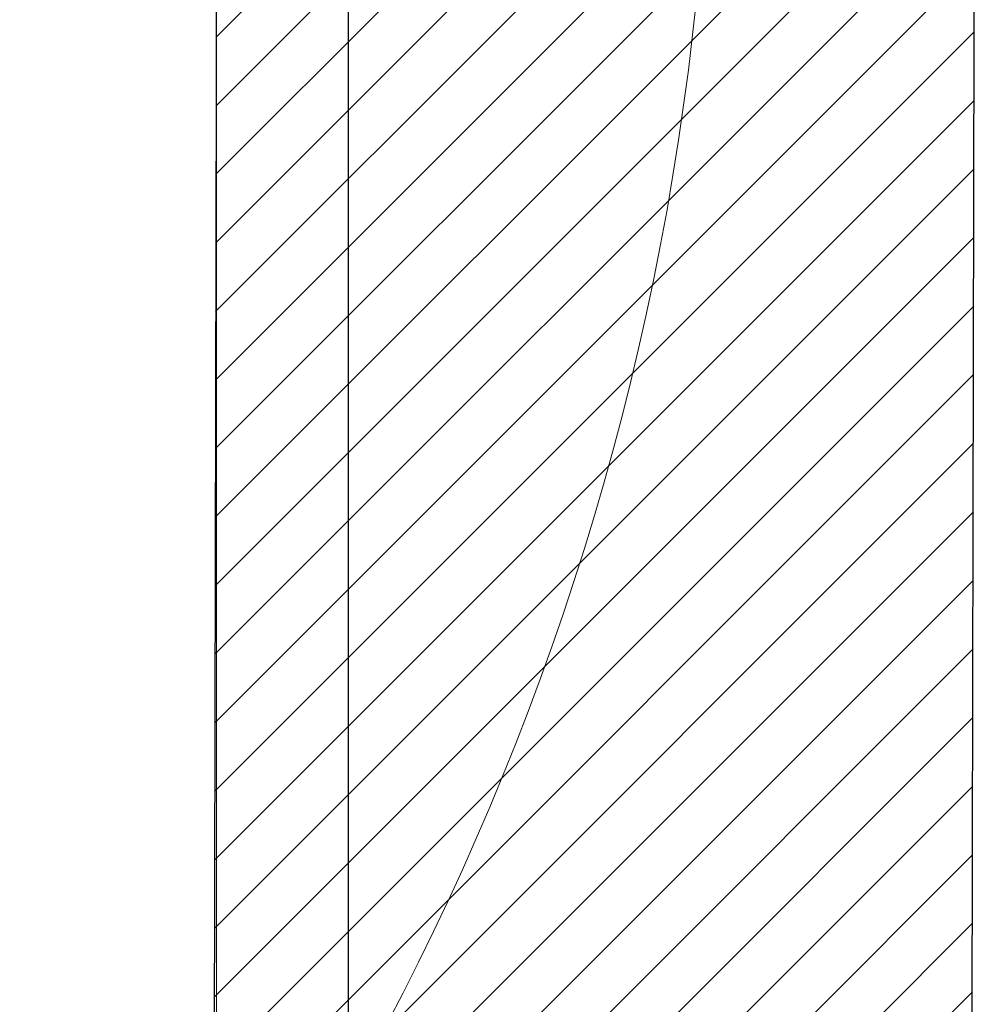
# Model space of a CAD drawing. Header units: millimetres. Extents: x -21056 to 421, y 9759 to 15589.
# Tile 97 of 120: x -1743 to -1654, y 11117 to 11209. Entities that reach past the tile are written whole.
import ezdxf

# ---------------------------------------------------------------- set-up
doc = ezdxf.new("R2010")
doc.units = ezdxf.units.MM
doc.header["$LTSCALE"] = 25
doc.header["$MEASUREMENT"] = 0
for name, color, linetype, lineweight in [('0_Nr_pióra__60', 230, 'Continuous', 13), ('KR_INW_Nr_pióra__101', 252, 'Continuous', 5), ('KR_INW_Nr_pióra__27', 7, 'Continuous', 25), ('NAPIS_SODON_Nr_pióra__121', 255, 'Continuous', 0)]:
    doc.layers.add(name, color=color, linetype=linetype, lineweight=lineweight)
for name, color, linetype in [('KR_INW', 7, 'Continuous'), ('MV RAMKA', 7, 'Continuous'), ('NAPIS_SODON', 7, 'Continuous')]:
    doc.layers.add(name, color=color, linetype=linetype)
doc.linetypes.add('Dymek', pattern='A,0,[2,20231130_WYBURZENIA1.Shx,S=15.817082,R=0,X=-0.000255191,Y=0.048578],-1983.5,0', length=1983.5)

# ---------------------------------------------------------------- blocks, each defined once
blk = doc.blocks.new('Strop_2', base_point=(188316.02, 115154.11))
at = {"layer": 'NAPIS_SODON_Nr_pióra__121', "linetype": 'Continuous', "flags": 128}
blk.add_lwpolyline([(205315.39, 121145.59), (224463.25, 121145.59), (224463.25, 120284.69), (224843.25, 120284.69), (224843.25, 121525.59), (230445.64, 121525.59), (230445.64, 120284.69), (230445.64, 115394.11), (230442.23, 115394.11), (230443.92, 117003.92), (226438.95, 117009.79), (226379.39, 115221.63), (224893.25, 115252.52), (224893.25, 113397.56), (205242.23, 113397.56)], dxfattribs=at)
blk = doc.blocks.new('Ściana_21', base_point=(231153.38, 121675.59))
at = {"layer": 'KR_INW_Nr_pióra__101', "linetype": 'Continuous'}
h = blk.add_hatch(dxfattribs=at)
h.set_pattern_fill('Cegła_licówka', color=256, style=0, pattern_type=2)
h.set_pattern_definition([(45, (0, 0), (-31.819804, 31.819804), [])])
h.paths.add_polyline_path([(230447.31, 121145.59), (230441.43, 118243.61), (230556.43, 118243.37), (231146.43, 118242.18), (231152.31, 121145.59)])
at = {"layer": 'KR_INW_Nr_pióra__27', "linetype": 'Continuous', "flags": 128}
for points in [[(230448.08, 121525.59), (230441.43, 118243.61)], [(231146.43, 118242.18), (231152.31, 121145.59)]]:
    blk.add_lwpolyline(points, dxfattribs=at)

msp = doc.modelspace()

# ---------------------------------------------------------------- linework, layer by layer
at = {"layer": '0_Nr_pióra__60', "linetype": 'Dymek'}
msp.add_circle((-1939.94, 11237.515), 261.644, dxfattribs=at)
at = {"layer": 'MV RAMKA', "color": 14, "true_color": 0xb00000}
msp.add_lwpolyline([(-2345.288, 11287.37), (-1712.046, 11287.37), (-1712.046, 10956.281), (-2345.288, 10956.281)], close=True, dxfattribs=at)

# ---------------------------------------------------------------- block references
at = {"layer": 'KR_INW', "xscale": 0.1, "yscale": 0.1, "zscale": 0.1}
msp.add_blockref('Ściana_21', (-1653.512, 11352.485), dxfattribs=at)
at = {"layer": 'NAPIS_SODON', "color": 255, "linetype": 'Continuous', "lineweight": 0, "xscale": 0.1, "yscale": 0.1, "zscale": 0.1}
msp.add_blockref('Strop_2', (-5937.248, 10700.336), dxfattribs=at)

doc.saveas('drawing.dxf')
